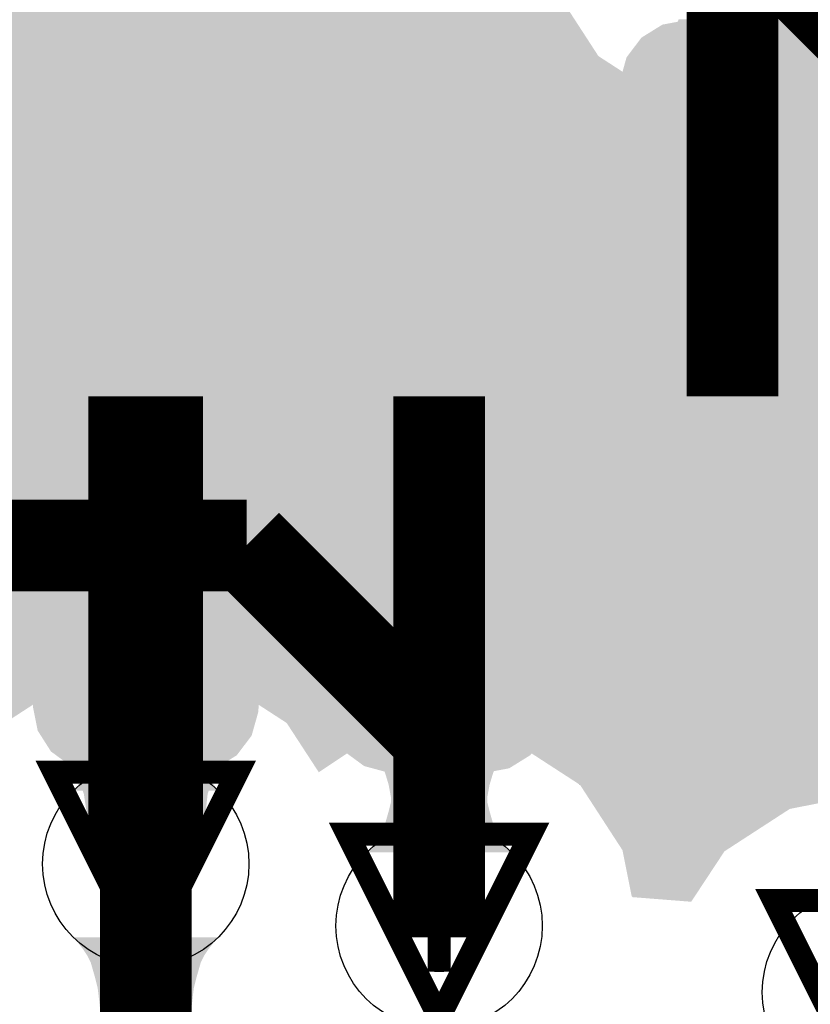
# Model space of a CAD drawing. Extents: x -0.05 to 0.95, y -0.15 to 2.1.
# Tile 47 of 188: x 0.29 to 0.36, y 0.4 to 0.48. Entities that reach past the tile are written whole.
import ezdxf

# ---------------------------------------------------------------- set-up
doc = ezdxf.new("R2010")
doc.units = 0
doc.layers.get('0').update_dxf_attribs({"linetype": 'CONTINUOUS'})
for name, color, linetype in [('LTE_IOT_23_CLICK_V101A_G1', 7, 'CONTINUOUS'), ('LTE_IOT_23_CLICK_V101A_G2', 6, 'CONTINUOUS'), ('LTE_IOT_23_CLICK_V101A_GBL', 1, 'CONTINUOUS'), ('LTE_IOT_23_CLICK_V101A_GD1', 10, 'CONTINUOUS'), ('LTE_IOT_23_CLICK_V101A_GG1', 14, 'CONTINUOUS'), ('LTE_IOT_23_CLICK_V101A_GTL', 12, 'CONTINUOUS'), ('LTE_IOT_23_CLICK_V101A_GTP', 13, 'CONTINUOUS'), ('LTE_IOT_23_CLICK_V101A_GTS', 8, 'CONTINUOUS'), ('LTE_IOT_23_CLICK_V101A_TXT', 15, 'CONTINUOUS')]:
    doc.layers.add(name, color=color, linetype=linetype)

# ---------------------------------------------------------------- blocks, each defined once
blk = doc.blocks.new('ROUND_6')
blk.add_circle((0, 0), 0.009)
blk = doc.blocks.new('CUSTOM_122')
for points in [[(-0.007048, 0.029342), (-0.006152, 0.030075), (0.006922, 0.029342), (0.006304, 0.030075)], [(-0.006152, 0.030075), (-0.005698, 0.030445), (0.006304, 0.030075), (0.005458, 0.030445)], [(-0.005698, 0.030445), (-0.004282, 0.030774), (0.005458, 0.030445), (0.004707, 0.030774)], [(-0.004282, 0.030774), (-0.004, 0.03084), (0.004707, 0.030774), (0.004, 0.03084)], [(-0.004, 0.03084), (-0.004, 0.0309), (0.004, 0.03084), (0.004, 0.0309)], [(-0.007323, 0.028742), (-0.007048, 0.029342), (0.007429, 0.028742), (0.006922, 0.029342)], [(-0.007773, 0.027756), (-0.007323, 0.028742), (0.007674, 0.027756), (0.007429, 0.028742)], [(-0.00785, 0.02705), (-0.007773, 0.027756), (0.00785, 0.02705), (0.007674, 0.027756)], [(-0.00785, 0.027), (-0.00785, 0.02705), (0.00785, 0.027), (0.00785, 0.02705)], [(-0.00785, -0.027), (-0.00785, 0.027), (0.00785, -0.027), (0.00785, 0.027)], [(-0.00785, -0.02705), (-0.00785, -0.027), (0.00785, -0.02705), (0.00785, -0.027)], [(-0.007674, -0.027756), (-0.00785, -0.02705), (0.007773, -0.027756), (0.00785, -0.02705)], [(-0.007429, -0.028742), (-0.007674, -0.027756), (0.007323, -0.028742), (0.007773, -0.027756)], [(-0.006922, -0.029342), (-0.007429, -0.028742), (0.007048, -0.029342), (0.007323, -0.028742)], [(-0.006304, -0.030075), (-0.006922, -0.029342), (0.006152, -0.030075), (0.007048, -0.029342)], [(-0.005458, -0.030445), (-0.006304, -0.030075), (0.005698, -0.030445), (0.006152, -0.030075)], [(-0.004707, -0.030774), (-0.005458, -0.030445), (0.004282, -0.030774), (0.005698, -0.030445)], [(-0.004, -0.03084), (-0.004707, -0.030774), (0.004, -0.03084), (0.004282, -0.030774)], [(-0.004, -0.0309), (-0.004, -0.03084), (0.004, -0.0309), (0.004, -0.03084)]]:
    blk.add_solid(points)
blk = doc.blocks.new('CUSTOM_131')
for points in [[(-0.004547, 0.029181), (-0.004, 0.029346), (0.004865, 0.029181), (0.004, 0.029346)], [(-0.004, 0.029346), (-0.004, 0.0294), (0.004, 0.029346), (0.004, 0.0294)], [(-0.005809, 0.028339), (-0.005299, 0.028955), (0.005928, 0.028339), (0.005151, 0.028955)], [(-0.005299, 0.028955), (-0.004547, 0.029181), (0.005151, 0.028955), (0.004865, 0.029181)], [(-0.00635, 0.02705), (-0.006165, 0.027911), (0.00635, 0.02705), (0.006069, 0.027911)], [(-0.006165, 0.027911), (-0.005809, 0.028339), (0.006069, 0.027911), (0.005928, 0.028339)], [(-0.00635, 0.027), (-0.00635, 0.02705), (0.00635, 0.027), (0.00635, 0.02705)], [(-0.00635, -0.027), (-0.00635, 0.027), (0.00635, -0.027), (0.00635, 0.027)], [(-0.00635, -0.02705), (-0.00635, -0.027), (0.00635, -0.02705), (0.00635, -0.027)], [(-0.006069, -0.027911), (-0.00635, -0.02705), (0.006165, -0.027911), (0.00635, -0.02705)], [(-0.005928, -0.028339), (-0.006069, -0.027911), (0.005809, -0.028339), (0.006165, -0.027911)], [(-0.005151, -0.028955), (-0.005928, -0.028339), (0.005299, -0.028955), (0.005809, -0.028339)], [(-0.004865, -0.029181), (-0.005151, -0.028955), (0.004547, -0.029181), (0.005299, -0.028955)], [(-0.004, -0.029346), (-0.004865, -0.029181), (0.004, -0.029346), (0.004547, -0.029181)], [(-0.004, -0.0294), (-0.004, -0.029346), (0.004, -0.0294), (0.004, -0.029346)]]:
    blk.add_solid(points)
blk = doc.blocks.new('CUSTOM_144')
for points in [[(-0.006117, 0.032443), (-0.004046, 0.032831), (0.005896, 0.032443), (0.004473, 0.032831)], [(-0.004046, 0.032831), (-0.004, 0.032839), (0.004473, 0.032831), (0.004261, 0.032839)], [(-0.004, 0.032839), (-0.004, 0.03285), (0.004261, 0.032839), (0.004, 0.03285)], [(-0.007947, 0.031307), (-0.006405, 0.032264), (0.007847, 0.031307), (0.006551, 0.032264)], [(-0.006405, 0.032264), (-0.006117, 0.032443), (0.006551, 0.032264), (0.005896, 0.032443)], [(-0.009243, 0.029586), (-0.00819, 0.030984), (0.009168, 0.029586), (0.008284, 0.030984)], [(-0.00819, 0.030984), (-0.007947, 0.031307), (0.008284, 0.030984), (0.007847, 0.031307)], [(-0.009362, 0.029164), (-0.009243, 0.029586), (0.009435, 0.029164), (0.009168, 0.029586)], [(-0.009827, 0.027512), (-0.009362, 0.029164), (0.009759, 0.027512), (0.009435, 0.029164)], [(-0.00985, 0.02705), (-0.009827, 0.027512), (0.00985, 0.02705), (0.009759, 0.027512)], [(-0.00985, 0.027), (-0.00985, 0.02705), (0.00985, 0.027), (0.00985, 0.02705)], [(-0.00985, -0.027), (-0.00985, 0.027), (0.00985, -0.027), (0.00985, 0.027)], [(-0.00985, -0.02705), (-0.00985, -0.027), (0.00985, -0.02705), (0.00985, -0.027)], [(-0.009756, -0.027523), (-0.00985, -0.02705), (0.009827, -0.027523), (0.00985, -0.02705)], [(-0.009431, -0.029163), (-0.009756, -0.027523), (0.009364, -0.029163), (0.009827, -0.027523)], [(-0.009156, -0.029596), (-0.009431, -0.029163), (0.009242, -0.029596), (0.009364, -0.029163)], [(-0.008276, -0.030981), (-0.009156, -0.029596), (0.0082, -0.030981), (0.009242, -0.029596)], [(-0.00782, -0.031317), (-0.008276, -0.030981), (0.007947, -0.031317), (0.0082, -0.030981)], [(-0.006542, -0.032258), (-0.00782, -0.031317), (0.006431, -0.032258), (0.007947, -0.031317)], [(-0.005821, -0.032453), (-0.006542, -0.032258), (0.006117, -0.032453), (0.006431, -0.032258)], [(-0.004463, -0.032821), (-0.005821, -0.032453), (0.004154, -0.032821), (0.006117, -0.032453)], [(-0.004, -0.032839), (-0.004463, -0.032821), (0.004056, -0.032839), (0.004154, -0.032821)], [(-0.004, -0.03285), (-0.004, -0.032839), (0.004, -0.03285), (0.004056, -0.032839)]]:
    blk.add_solid(points)
blk = doc.blocks.new('ROUND_3')
blk.add_circle((0, 0), 0.004)

msp = doc.modelspace()

# ---------------------------------------------------------------- linework, layer by layer
at = {"layer": 'LTE_IOT_23_CLICK_V101A_G1', "const_width": 0.008}
msp.add_lwpolyline([(0.353, 0.491), (0.402, 0.442)], dxfattribs=at)
at = {"layer": 'LTE_IOT_23_CLICK_V101A_G1'}
for points in [[(0.0354, 0.4796), (0.037408, 0.4844), (0.340116, 0.4796), (0.337, 0.4844)], [(0.355, 0.4817), (0.3544, 0.4819), (0.362699, 0.4817), (0.362899, 0.4819)], [(0.3557, 0.4815), (0.355, 0.4817), (0.362499, 0.4815), (0.362699, 0.4817)], [(0.3564, 0.4812), (0.3557, 0.4815), (0.362199, 0.4812), (0.362499, 0.4815)], [(0.357, 0.4808), (0.3564, 0.4812), (0.361799, 0.4808), (0.362199, 0.4812)], [(0.3577, 0.4804), (0.357, 0.4808), (0.361399, 0.4804), (0.361799, 0.4808)], [(0.3583, 0.4799), (0.3577, 0.4804), (0.360899, 0.4799), (0.361399, 0.4804)], [(0.034712, 0.4787), (0.0354, 0.4796), (0.3407, 0.4787), (0.340116, 0.4796)], [(0.359699, 0.4787), (0.3583, 0.4799), (0.359699, 0.4787), (0.360899, 0.4799)], [(0.031882, 0.475), (0.034712, 0.4787), (0.3464, 0.475), (0.3407, 0.4787)], [(0.030888, 0.4737), (0.031882, 0.475), (0.353, 0.4737), (0.3464, 0.475)], [(0.0289, 0.4711), (0.030888, 0.4737), (0.3556, 0.4711), (0.353, 0.4737)], [(0.0204, 0.4646), (0.0289, 0.4711), (0.3621, 0.4646), (0.3556, 0.4711)], [(0.0106, 0.4605), (0.0204, 0.4646), (0.3662, 0.4605), (0.3621, 0.4646)], [(0, 0.4592), (0.0106, 0.4605), (0.3675, 0.4592), (0.3662, 0.4605)], [(-0.0388, 0.4409), (-0.0388, 0.4592), (0.3858, 0.4409), (0.3675, 0.4592)], [(0.0106, 0.4395), (0, 0.4409), (0.3872, 0.4395), (0.3858, 0.4409)], [(0.016815, 0.4369), (0.0106, 0.4395), (0.3898, 0.4369), (0.3872, 0.4395)], [(0.0204, 0.4354), (0.016815, 0.4369), (0.3898, 0.4354), (0.3898, 0.4369)], [(0.0289, 0.4289), (0.0204, 0.4354), (0.3898, 0.4289), (0.3898, 0.4354)], [(0.0315, 0.4255), (0.0289, 0.4289), (0.3898, 0.4255), (0.3898, 0.4289)], [(0.032494, 0.4242), (0.0315, 0.4255), (0.2946, 0.4242), (0.3012, 0.4255)], [(0.3078, 0.4242), (0.3012, 0.4255), (0.3898, 0.4242), (0.3898, 0.4255)], [(0.035324, 0.4205), (0.032494, 0.4242), (0.2889, 0.4205), (0.2946, 0.4242)], [(0.3135, 0.4205), (0.3078, 0.4242), (0.3898, 0.4205), (0.3898, 0.4242)], [(0.31376, 0.4201), (0.3135, 0.4205), (0.3898, 0.4201), (0.3898, 0.4205)], [(0.314607, 0.4188), (0.31376, 0.4201), (0.3202, 0.4188), (0.3268, 0.4201)], [(0.3334, 0.4188), (0.3268, 0.4201), (0.3898, 0.4188), (0.3898, 0.4201)], [(0.3163, 0.416201), (0.314607, 0.4188), (0.3163, 0.416201), (0.3202, 0.4188)], [(0.3391, 0.4151), (0.3334, 0.4188), (0.3898, 0.4151), (0.3898, 0.4188)], [(0.339619, 0.4143), (0.3391, 0.4151), (0.3898, 0.4143), (0.3898, 0.4151)], [(0.340463, 0.413), (0.339619, 0.4143), (0.3574, 0.413), (0.364, 0.4143)], [(0.3428, 0.4094), (0.340463, 0.413), (0.351854, 0.4094), (0.3574, 0.413)], [(0.34282, 0.4093), (0.3428, 0.4094), (0.3517, 0.4093), (0.351854, 0.4094)], [(0.3436, 0.4054), (0.34282, 0.4093), (0.349129, 0.4054), (0.3517, 0.4093)], [(0.3437, 0.4053), (0.3436, 0.4054), (0.349063, 0.4053), (0.349129, 0.4054)], [(0.348799, 0.4049), (0.3437, 0.4053), (0.348799, 0.4049), (0.349063, 0.4053)]]:
    msp.add_solid(points, dxfattribs=at)
at = {"layer": 'LTE_IOT_23_CLICK_V101A_G2', "const_width": 0.008}
for points in [[(0.271, 0.436), (0.31, 0.436)], [(0.31, 0.436), (0.3268, 0.4192)], [(0.3268, 0.4028), (0.3268, 0.4192)]]:
    msp.add_lwpolyline(points, dxfattribs=at)
at = {"layer": 'LTE_IOT_23_CLICK_V101A_G2'}
for points in [[(0.2372, 0.4787), (0.2372, 0.4844), (0.3407, 0.4787), (0.337, 0.4844)], [(0.2372, 0.475), (0.2372, 0.4787), (0.3464, 0.475), (0.3407, 0.4787)], [(0.2372, 0.4737), (0.2372, 0.475), (0.353, 0.4737), (0.3464, 0.475)], [(0.353, 0.4737), (0.3596, 0.475), (0.4338, 0.4737), (0.4338, 0.475)], [(0.2372, 0.4482), (0.2372, 0.4737), (0.4338, 0.4482), (0.4338, 0.4737)], [(0.3147, 0.4473), (0.31, 0.4482), (0.4338, 0.4473), (0.4338, 0.4482)], [(0.3187, 0.4447), (0.3147, 0.4473), (0.4338, 0.4447), (0.4338, 0.4473)], [(0.3354, 0.4279), (0.3187, 0.4447), (0.4338, 0.4279), (0.4338, 0.4447)], [(0.33783, 0.4243), (0.3354, 0.4279), (0.4338, 0.4243), (0.4338, 0.4279)], [(0.3381, 0.4239), (0.33783, 0.4243), (0.433325, 0.4239), (0.4338, 0.4243)], [(0.338598, 0.4213), (0.3381, 0.4239), (0.430237, 0.4213), (0.433325, 0.4239)], [(0.338847, 0.42), (0.338598, 0.4213), (0.4224, 0.42), (0.429, 0.4213)], [(0.339, 0.4192), (0.338847, 0.42), (0.421167, 0.4192), (0.4224, 0.42)], [(0.339001, 0.4163), (0.339, 0.4192), (0.4167, 0.4163), (0.421167, 0.4192)], [(0.3228, 0.4153), (0.322801, 0.416299), (0.3308, 0.4153), (0.3308, 0.416299)], [(0.322801, 0.416299), (0.322801, 0.4163), (0.3308, 0.416299), (0.322801, 0.4163)], [(0.339001, 0.4151), (0.339001, 0.4163), (0.415921, 0.4151), (0.4167, 0.4163)], [(0.3227, 0.4144), (0.3228, 0.4153), (0.3309, 0.4144), (0.3308, 0.4153)], [(0.339619, 0.4143), (0.3391, 0.4151), (0.415402, 0.4143), (0.415921, 0.4151)], [(0.3226, 0.4136), (0.3227, 0.4144), (0.331, 0.4136), (0.3309, 0.4144)], [(0.340463, 0.413), (0.339619, 0.4143), (0.3574, 0.413), (0.364, 0.4143)], [(0.3224, 0.4128), (0.3226, 0.4136), (0.3312, 0.4128), (0.331, 0.4136)], [(0.322, 0.4114), (0.3224, 0.4128), (0.3316, 0.4114), (0.3312, 0.4128)], [(0.3428, 0.4094), (0.340463, 0.413), (0.351854, 0.4094), (0.3574, 0.413)], [(0.3213, 0.4102), (0.3217, 0.4108), (0.3323, 0.4102), (0.3319, 0.4108)], [(0.3217, 0.4108), (0.322, 0.4114), (0.3319, 0.4108), (0.3316, 0.4114)], [(0.320501, 0.409201), (0.3213, 0.4102), (0.333097, 0.409201), (0.3323, 0.4102)], [(0.333098, 0.4092), (0.320501, 0.409201), (0.333098, 0.4092), (0.333097, 0.409201)], [(0.34282, 0.4093), (0.3428, 0.4094), (0.3517, 0.4093), (0.351854, 0.4094)], [(0.3436, 0.4054), (0.34282, 0.4093), (0.349129, 0.4054), (0.3517, 0.4093)], [(0.3437, 0.4053), (0.3436, 0.4054), (0.349064, 0.4053), (0.349129, 0.4054)], [(0.3488, 0.4049), (0.3437, 0.4053), (0.3488, 0.4049), (0.349064, 0.4053)]]:
    msp.add_solid(points, dxfattribs=at)
at = {"layer": 'LTE_IOT_23_CLICK_V101A_GBL', "const_width": 0.008}
msp.add_lwpolyline([(0.3012, 0.3868), (0.3012, 0.4082)], dxfattribs=at)
at = {"layer": 'LTE_IOT_23_CLICK_V101A_GBL'}
for points in [[(0.2547, 0.4787), (0.2547, 0.4844), (0.3407, 0.4787), (0.337, 0.4844)], [(0.2547, 0.475), (0.2547, 0.4787), (0.3464, 0.475), (0.3407, 0.4787)], [(0.2547, 0.4737), (0.2547, 0.475), (0.353, 0.4737), (0.3464, 0.475)], [(0.353, 0.4737), (0.3596, 0.475), (0.423355, 0.4737), (0.424678, 0.475)], [(0.2547, 0.4707), (0.2547, 0.4737), (0.4203, 0.4707), (0.423355, 0.4737)], [(0.2547, 0.4667), (0.2547, 0.4707), (0.4177, 0.4667), (0.4203, 0.4707)], [(0.2547, 0.462), (0.2547, 0.4667), (0.4168, 0.462), (0.4177, 0.4667)], [(0.254699, 0.4368), (0.2547, 0.462), (0.416799, 0.4368), (0.4168, 0.462)], [(0.050001, 0.4255), (0.050001, 0.4368), (0.416799, 0.4255), (0.416799, 0.4368)], [(0.050001, 0.4242), (0.050001, 0.4255), (0.2946, 0.4242), (0.3012, 0.4255)], [(0.3078, 0.4242), (0.3012, 0.4255), (0.416799, 0.4242), (0.416799, 0.4255)], [(0.050001, 0.4208), (0.050001, 0.4242), (0.289362, 0.4208), (0.2946, 0.4242)], [(0.3135, 0.4205), (0.3078, 0.4242), (0.416799, 0.4205), (0.416799, 0.4242)], [(0.31376, 0.4201), (0.3135, 0.4205), (0.416799, 0.4201), (0.416799, 0.4205)], [(0.314607, 0.4188), (0.31376, 0.4201), (0.3202, 0.4188), (0.3268, 0.4201)], [(0.3334, 0.4188), (0.3268, 0.4201), (0.416799, 0.4188), (0.416799, 0.4201)], [(0.3163, 0.416201), (0.314607, 0.4188), (0.3163, 0.416201), (0.3202, 0.4188)], [(0.337251, 0.4163), (0.3334, 0.4188), (0.416799, 0.4163), (0.416799, 0.4188)], [(0.337252, 0.4163), (0.337251, 0.4163), (0.4167, 0.4163), (0.416799, 0.4163)], [(0.3391, 0.4151), (0.337252, 0.4163), (0.415921, 0.4151), (0.4167, 0.4163)], [(0.339619, 0.4143), (0.3391, 0.4151), (0.415402, 0.4143), (0.415921, 0.4151)], [(0.340463, 0.413), (0.339619, 0.4143), (0.3574, 0.413), (0.364, 0.4143)], [(0.3428, 0.4094), (0.340463, 0.413), (0.351854, 0.4094), (0.3574, 0.413)], [(0.34282, 0.4093), (0.3428, 0.4094), (0.3517, 0.4093), (0.351854, 0.4094)], [(0.3436, 0.4054), (0.34282, 0.4093), (0.349129, 0.4054), (0.3517, 0.4093)], [(0.3437, 0.4053), (0.3436, 0.4054), (0.349063, 0.4053), (0.349129, 0.4054)], [(0.348799, 0.4049), (0.3437, 0.4053), (0.348799, 0.4049), (0.349063, 0.4053)], [(0.2953, 0.4013), (0.294901, 0.401799), (0.3071, 0.4013), (0.307499, 0.401799)], [(0.2957, 0.4008), (0.2953, 0.4013), (0.3067, 0.4008), (0.3071, 0.4013)], [(0.2961, 0.4002), (0.2957, 0.4008), (0.3063, 0.4002), (0.3067, 0.4008)], [(0.2964, 0.3996), (0.2961, 0.4002), (0.306, 0.3996), (0.3063, 0.4002)], [(0.2968, 0.3982), (0.2964, 0.3996), (0.3056, 0.3982), (0.306, 0.3996)], [(0.297, 0.3974), (0.2968, 0.3982), (0.3054, 0.3974), (0.3056, 0.3982)], [(0.2971, 0.3966), (0.297, 0.3974), (0.3053, 0.3966), (0.3054, 0.3974)], [(0.2972, 0.3957), (0.2971, 0.3966), (0.3052, 0.3957), (0.3053, 0.3966)]]:
    msp.add_solid(points, dxfattribs=at)
at = {"layer": 'LTE_IOT_23_CLICK_V101A_GD1', "const_width": 0.002}
for points in [[(0.3012, 0.4002), (0.2932, 0.4162), (0.3092, 0.4162), (0.3012, 0.4002)], [(0.3268, 0.3948), (0.3188, 0.4108), (0.3348, 0.4108), (0.3268, 0.3948)], [(0.364, 0.389), (0.356, 0.405), (0.372, 0.405), (0.364, 0.389)]]:
    msp.add_lwpolyline(points, dxfattribs=at)
at = {"layer": 'LTE_IOT_23_CLICK_V101A_GG1', "const_width": 0.002}
for points in [[(0.3012, 0.4042), (0.3012, 0.4122)], [(0.2972, 0.4082), (0.3052, 0.4082)], [(0.3268, 0.3988), (0.3268, 0.4068)], [(0.3228, 0.4028), (0.3308, 0.4028)], [(0.36, 0.397), (0.368, 0.397)]]:
    msp.add_lwpolyline(points, dxfattribs=at)
at = {"layer": 'LTE_IOT_23_CLICK_V101A_GTL'}
for points, const_width in [([(0.3524, 0.449), (0.3524, 0.4904), (0.353, 0.491)], 0.008), ([(0.3012, 0.4082), (0.3012, 0.449)], 0.01), ([(0.3268, 0.4028), (0.3268, 0.449)], 0.008)]:
    msp.add_lwpolyline(points, dxfattribs=dict(at, const_width=const_width))
for points in [[(0.3474, 0.4811), (0.347625, 0.4817), (0.3574, 0.4811), (0.3571, 0.4817)], [(0.347625, 0.4817), (0.3477, 0.4819), (0.3571, 0.4817), (0.357233, 0.4819)], [(0.3471, 0.4803), (0.3474, 0.4811), (0.3577, 0.4803), (0.3574, 0.4811)], [(0.3462, 0.4792), (0.3467, 0.4797), (0.3586, 0.4792), (0.3581, 0.4797)], [(0.3467, 0.4797), (0.3471, 0.4803), (0.3581, 0.4797), (0.3577, 0.4803)], [(0.345702, 0.478802), (0.3462, 0.4792), (0.359094, 0.478802), (0.3586, 0.4792)], [(0.348399, 0.4788), (0.345702, 0.478802), (0.359097, 0.4788), (0.359094, 0.478802)], [(0.348399, 0.478799), (0.348399, 0.4788), (0.3565, 0.478799), (0.359097, 0.4788)], [(0.3484, 0.4782), (0.348399, 0.478799), (0.3564, 0.4782), (0.3565, 0.478799)], [(0.3484, 0.477901), (0.3484, 0.4782), (0.3564, 0.477901), (0.3564, 0.4782)], [(0.356399, 0.4773), (0.3484, 0.477901), (0.356399, 0.4773), (0.3564, 0.477901)], [(0.2962, 0.420501), (0.296201, 0.421099), (0.306201, 0.420501), (0.3062, 0.421099)], [(0.296201, 0.421099), (0.296201, 0.4211), (0.3062, 0.421099), (0.296201, 0.4211)], [(0.293702, 0.420499), (0.293702, 0.4205), (0.308699, 0.420499), (0.306756, 0.4205)], [(0.293702, 0.4205), (0.294257, 0.4205), (0.306756, 0.4205), (0.306201, 0.4205)], [(0.2941, 0.4197), (0.293702, 0.420499), (0.3083, 0.4197), (0.308699, 0.420499)], [(0.294257, 0.4205), (0.2962, 0.420501), (0.306201, 0.4205), (0.306201, 0.420501)], [(0.2946, 0.4188), (0.2941, 0.4197), (0.3078, 0.4188), (0.3083, 0.4197)], [(0.295, 0.4178), (0.2946, 0.4188), (0.3074, 0.4178), (0.3078, 0.4188)], [(0.320106, 0.419298), (0.320103, 0.4193), (0.333498, 0.419298), (0.320103, 0.4193)], [(0.3206, 0.4189), (0.320106, 0.419298), (0.333, 0.4189), (0.333498, 0.419298)], [(0.3211, 0.4183), (0.3206, 0.4189), (0.3325, 0.4183), (0.333, 0.4189)], [(0.2953, 0.4167), (0.295, 0.4178), (0.3071, 0.4167), (0.3074, 0.4178)], [(0.3215, 0.4177), (0.3211, 0.4183), (0.3321, 0.4177), (0.3325, 0.4183)], [(0.3221, 0.4161), (0.3215, 0.4177), (0.3315, 0.4161), (0.3321, 0.4177)], [(0.295482, 0.4157), (0.2953, 0.4167), (0.3069, 0.4157), (0.3071, 0.4167)], [(0.3224, 0.4151), (0.3221, 0.4161), (0.3312, 0.4151), (0.3315, 0.4161)], [(0.2952, 0.4149), (0.2954, 0.4153), (0.3073, 0.4149), (0.307, 0.4153)], [(0.2954, 0.4153), (0.2955, 0.4156), (0.307, 0.4153), (0.306925, 0.4156)], [(0.2955, 0.4156), (0.295482, 0.4157), (0.306925, 0.4156), (0.3069, 0.4157)], [(0.3226, 0.414), (0.3224, 0.4151), (0.331, 0.414), (0.3312, 0.4151)], [(0.294902, 0.414602), (0.2952, 0.4149), (0.307497, 0.414602), (0.3073, 0.4149)], [(0.295699, 0.4146), (0.294902, 0.414602), (0.307498, 0.4146), (0.307497, 0.414602)], [(0.295699, 0.414599), (0.295699, 0.4146), (0.3067, 0.414599), (0.307498, 0.4146)], [(0.2958, 0.4143), (0.295699, 0.414599), (0.3066, 0.4143), (0.3067, 0.414599)], [(0.296, 0.413), (0.2958, 0.4143), (0.306461, 0.413), (0.3066, 0.4143)], [(0.3224, 0.4128), (0.3226, 0.4136), (0.3312, 0.4128), (0.331, 0.4136)], [(0.3226, 0.4136), (0.3226, 0.414), (0.331, 0.4136), (0.331, 0.414)], [(0.2961, 0.4115), (0.296, 0.413), (0.3063, 0.4115), (0.306461, 0.413)], [(0.322, 0.4114), (0.3224, 0.4128), (0.3316, 0.4114), (0.3312, 0.4128)], [(0.2962, 0.41), (0.2961, 0.4115), (0.3062, 0.41), (0.3063, 0.4115)], [(0.3213, 0.4102), (0.3217, 0.4108), (0.3323, 0.4102), (0.3319, 0.4108)], [(0.3217, 0.4108), (0.322, 0.4114), (0.3319, 0.4108), (0.3316, 0.4114)], [(0.2962, 0.408301), (0.2962, 0.41), (0.306199, 0.408301), (0.3062, 0.41)], [(0.320501, 0.409202), (0.3213, 0.4102), (0.333096, 0.409202), (0.3323, 0.4102)], [(0.333098, 0.4092), (0.320501, 0.409202), (0.333098, 0.4092), (0.333096, 0.409202)], [(0.306199, 0.4083), (0.2962, 0.408301), (0.306199, 0.4083), (0.306199, 0.408301)]]:
    msp.add_solid(points, dxfattribs=at)

# ---------------------------------------------------------------- block references
at = {"layer": 'LTE_IOT_23_CLICK_V101A_G1'}
msp.add_blockref('ROUND_6', (0.364, 0.397), dxfattribs=at)
at = {"layer": 'LTE_IOT_23_CLICK_V101A_G2'}
msp.add_blockref('ROUND_6', (0.3268, 0.4028), dxfattribs=at)
at = {"layer": 'LTE_IOT_23_CLICK_V101A_GBL'}
for p in [(0.3012, 0.4082), (0.3268, 0.4028), (0.364, 0.397)]:
    msp.add_blockref('ROUND_6', p, dxfattribs=at)
at = {"layer": 'LTE_IOT_23_CLICK_V101A_GTL'}
for name, p in [('CUSTOM_122', (0.3012, 0.449)), ('CUSTOM_122', (0.3268, 0.449)), ('CUSTOM_122', (0.3524, 0.449)), ('ROUND_6', (0.3012, 0.4082)), ('ROUND_6', (0.3268, 0.4028)), ('ROUND_6', (0.364, 0.397))]:
    msp.add_blockref(name, p, dxfattribs=at)
at = {"layer": 'LTE_IOT_23_CLICK_V101A_GTP'}
for p in [(0.3012, 0.449), (0.3268, 0.449), (0.3524, 0.449)]:
    msp.add_blockref('CUSTOM_131', p, dxfattribs=at)
at = {"layer": 'LTE_IOT_23_CLICK_V101A_GTS'}
for p in [(0.3012, 0.449), (0.3268, 0.449), (0.3524, 0.449)]:
    msp.add_blockref('CUSTOM_144', p, dxfattribs=at)
at = {"layer": 'LTE_IOT_23_CLICK_V101A_TXT'}
for p in [(0.3012, 0.4082), (0.3268, 0.4028)]:
    msp.add_blockref('ROUND_3', p, dxfattribs=at)

doc.saveas('drawing.dxf')
